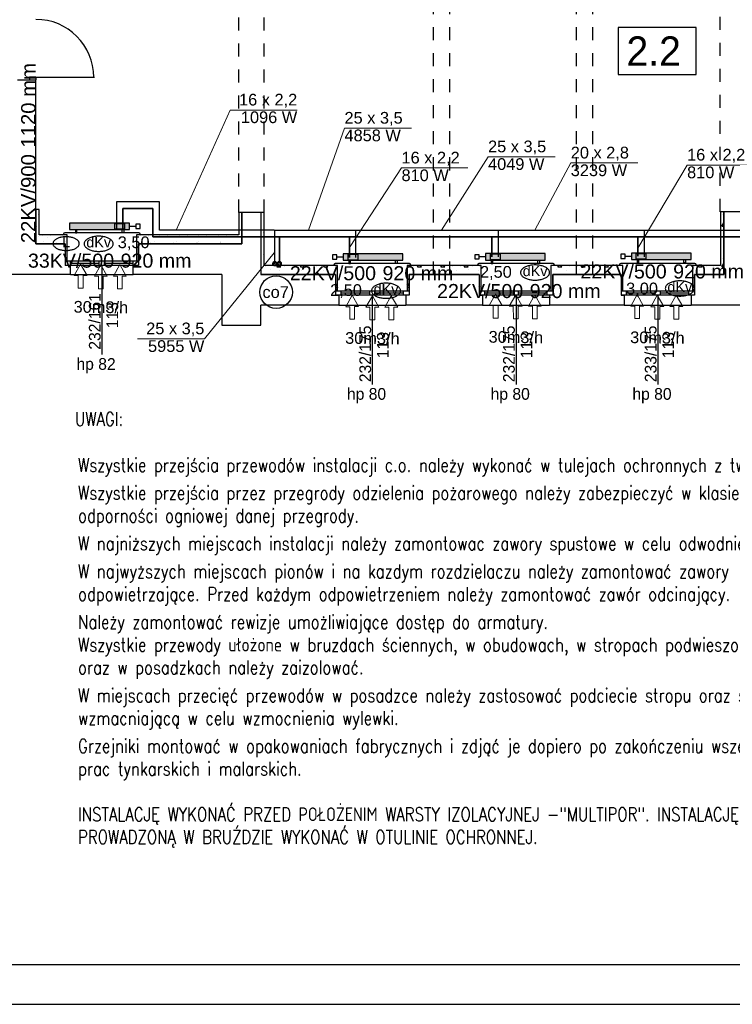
# Model space of a CAD drawing. Header units: millimetres. Extents: x 45180 to 119519, y 31297 to 302414.
# Tile 46 of 97: x 68101 to 79062, y 180053 to 195185. Entities that reach past the tile are written whole.
import ezdxf
from ezdxf.lldxf.tags import DXFTag

# ---------------------------------------------------------------- set-up
doc = ezdxf.new("R2010")
doc.units = ezdxf.units.MM
doc.header["$MEASUREMENT"] = 0
doc.linetypes.add('PHANTOM', pattern=[2.5, 1.25, -0.25, 0.25, -0.25, 0.25, -0.25])
doc.linetypes.add('Przerywana', pattern=[400, 200, -200])
doc.layers.get('0').update_dxf_attribs({"color": 252})
for name, color, linetype in [('#opisy', 7, 'Continuous'), ('#podkład', 252, 'Continuous'), ('_TABELA', 7, 'Continuous'), ('IS_Armatura_podłączeniowa_grz._dolnozas.', 7, 'SOLID'), ('IS_Armatura_Therm', 7, 'SOLID'), ('IS_Grafika', 7, 'SOLID'), ('IS_Grzejniki_Plan_rzut', 7, 'SOLID'), ('IS_Opisy_działek_Therm', 7, 'SOLID'), ('IS_Text_Armatury_Therm', 7, 'Continuous'), ('IS_Text_Odbiornikow_Therm', 7, 'Continuous')]:
    doc.layers.add(name, color=color, linetype=linetype)
doc.layers.add('IS_Powrót', color=5, linetype='DASHDOT', lineweight=35)
doc.layers.add('IS_Zasilanie', color=1, linetype='SOLID', lineweight=30)
doc.styles.add('ARIAL', font='arial.ttf', dxfattribs={"width": 0.75})
doc.styles.add('GENERATED_STYLE_4', font='txt')
doc.styles.add('GENERATED_STYLE_5', font='txt')
doc.styles.add('ROMANS', font='romans', dxfattribs={"width": 0.8})
doc.styles.get("Standard").update_dxf_attribs({"font": 'arial.ttf', "bigfont": 'BIGFONT.SHX'})
tags = doc.linetypes.add('DASHDOT', pattern=[20, 10, -5, 0, -5]).pattern_tags.tags
tags[10:11] = [DXFTag(74, 4), DXFTag(75, 0), DXFTag(340, '0'), DXFTag(46, 0.0), DXFTag(50, 0.0), DXFTag(44, 0.0), DXFTag(45, 0.0)]
tags[8:9] = [DXFTag(74, 4), DXFTag(75, 0), DXFTag(340, '0'), DXFTag(46, 0.0), DXFTag(50, 0.0), DXFTag(44, 0.0), DXFTag(45, 0.0)]
tags[6:7] = [DXFTag(74, 4), DXFTag(75, 0), DXFTag(340, '0'), DXFTag(46, 0.0), DXFTag(50, 0.0), DXFTag(44, 0.0), DXFTag(45, 0.0)]
tags[4:5] = [DXFTag(74, 4), DXFTag(75, 0), DXFTag(340, '0'), DXFTag(46, 0.0), DXFTag(50, 0.0), DXFTag(44, 0.0), DXFTag(45, 0.0)]
tags = doc.linetypes.add('SOLID', pattern=[10, 10, 0]).pattern_tags.tags
tags[6:7] = [DXFTag(74, 4), DXFTag(75, 0), DXFTag(340, '0'), DXFTag(46, 0.0), DXFTag(50, 0.0), DXFTag(44, 0.0), DXFTag(45, 0.0)]
tags[4:5] = [DXFTag(74, 4), DXFTag(75, 0), DXFTag(340, '0'), DXFTag(46, 0.0), DXFTag(50, 0.0), DXFTag(44, 0.0), DXFTag(45, 0.0)]

# ---------------------------------------------------------------- blocks, each defined once
blk = doc.blocks.new('E210168')
at = {"color": 7, "lineweight": 13}
for p, q in [((19.4, 19.8), (19.4, 13.6)), ((19.4, 19.8), (37, 9.9)), ((19.4, 0), (37, 9.9)), ((19.4, 6.2), (19.4, 0))]:
    blk.add_line(p, q, dxfattribs=at)
blk.add_lwpolyline([(19.4, 13.6), (0, 13.6), (0, 6.2), (19.4, 6.2)], dxfattribs=at)

msp = doc.modelspace()

# ---------------------------------------------------------------- hatches: boundary and pattern name
at = {"layer": 'IS_Grzejniki_Plan_rzut', "ltscale": 10}
for points in [[(68870, 191960), (69790, 191960), (69790, 192060), (68870, 192060)], [(73076, 191487), (73996, 191487), (73996, 191587), (73076, 191587)], [(75265, 191490), (76185, 191490), (76185, 191590), (75265, 191590)], [(77509, 191498), (78429, 191498), (78429, 191598), (77509, 191598)]]:
    msp.add_hatch(color=251, dxfattribs=at).paths.add_polyline_path(points)

# ---------------------------------------------------------------- linework, layer by layer
at = {"layer": '#podkład', "linetype": 'Przerywana'}
for p, q in [((74465, 191270), (74465, 197130)), ((74715, 191270), (74715, 197130)), ((76665, 191270), (76665, 197130)), ((76915, 191270), (76915, 197130)), ((71470, 192220), (71470, 195660)), ((71860, 192220), (71860, 195660)), ((78875, 192230), (78875, 195630)), ((71860, 192220), (71470, 192220)), ((79265, 192230), (78875, 192230))]:
    msp.add_line(p, q, dxfattribs=at)
at = {"layer": '#podkład', "linetype": 'Continuous'}
for p, q in [((78506, 195063), (77306, 195063)), ((77306, 195063), (77306, 194343)), ((78506, 194343), (78506, 195063)), ((68350, 194300), (68250, 194300)), ((68250, 194300), (68250, 194260)), ((68350, 194300), (69250, 194300)), ((68350, 194300), (68350, 194260)), ((77306, 194343), (78506, 194343)), ((68070, 194260), (68350, 194260)), ((68350, 191740), (68350, 194260)), ((68400, 192270), (68350, 192270)), ((68350, 192270), (68350, 191740)), ((68388, 192197), (68388, 192197)), ((68400, 191880), (68400, 192270)), ((71520, 192220), (71470, 192220)), ((71470, 192220), (71470, 191880)), ((71810, 192220), (71520, 192220)), ((71520, 192220), (71520, 191740)), ((71520, 191740), (71520, 192220)), ((71810, 192220), (71810, 191270)), ((71810, 192220), (71810, 191270)), ((71860, 192220), (71810, 192220)), ((71860, 191410), (71860, 192220)), ((78930, 192230), (78880, 192230)), ((78880, 192230), (78880, 191410)), ((78910, 192197), (78910, 192197)), ((78930, 192230), (78930, 191270)), ((79220, 192230), (78930, 192230)), ((78930, 191270), (78930, 192230)), ((78899, 192011), (78929, 192063)), ((78930, 192060), (78929, 192063)), ((68367, 192006), (68367, 192006)), ((68830, 191880), (68400, 191880)), ((68775, 191890), (68775, 191880)), ((69935, 191910), (68795, 191910)), ((68830, 191480), (68830, 191880)), ((71470, 191880), (69900, 191880)), ((69900, 191880), (69900, 191480)), ((69955, 191890), (69955, 191880)), ((71507, 191922), (71507, 191922)), ((71846, 191922), (71846, 191922)), ((78889, 192006), (78889, 192006)), ((78899, 192011), (78930, 192011)), ((68800, 191740), (68350, 191740)), ((68350, 191740), (68800, 191740)), ((68388, 191858), (68388, 191858)), ((68459, 191866), (68459, 191866)), ((68459, 191746), (68459, 191746)), ((68473, 191773), (68473, 191773)), ((68537, 191837), (68537, 191837)), ((68579, 191866), (68579, 191866)), ((68579, 191746), (68579, 191746)), ((68622, 191752), (68622, 191752)), ((68662, 191740), (68669, 191751)), ((68675, 191740), (68669, 191751)), ((68728, 191858), (68728, 191858)), ((68759, 191866), (68759, 191866)), ((68759, 191746), (68759, 191746)), ((68800, 191740), (68800, 191410)), ((68800, 191740), (68800, 191480)), ((68813, 191773), (68813, 191773)), ((71520, 191740), (69930, 191740)), ((69930, 191740), (69930, 191410)), ((69930, 191740), (71520, 191740)), ((69930, 191480), (69930, 191740)), ((69959, 191866), (69959, 191866)), ((69959, 191746), (69959, 191746)), ((69979, 191752), (69979, 191752)), ((70079, 191866), (70079, 191866)), ((70079, 191746), (70079, 191746)), ((70086, 191858), (70086, 191858)), ((70102, 191740), (70109, 191751)), ((70115, 191740), (70109, 191751)), ((70170, 191773), (70170, 191773)), ((70234, 191837), (70234, 191837)), ((70259, 191866), (70259, 191866)), ((70259, 191746), (70259, 191746)), ((70319, 191752), (70319, 191752)), ((70379, 191866), (70379, 191866)), ((70379, 191746), (70379, 191746)), ((70425, 191858), (70425, 191858)), ((70462, 191740), (70469, 191751)), ((70475, 191740), (70469, 191751)), ((70510, 191773), (70510, 191773)), ((70559, 191866), (70559, 191866)), ((70559, 191746), (70559, 191746)), ((70573, 191837), (70573, 191837)), ((70658, 191752), (70658, 191752)), ((70679, 191866), (70679, 191866)), ((70679, 191746), (70679, 191746)), ((70764, 191858), (70764, 191858)), ((70822, 191740), (70829, 191751)), ((70835, 191740), (70829, 191751)), ((70849, 191773), (70849, 191773)), ((70859, 191866), (70859, 191866)), ((70859, 191746), (70859, 191746)), ((70913, 191837), (70913, 191837)), ((70979, 191866), (70979, 191866)), ((70979, 191746), (70979, 191746)), ((70998, 191752), (70998, 191752)), ((71104, 191858), (71104, 191858)), ((71159, 191866), (71159, 191866)), ((71159, 191746), (71159, 191746)), ((71182, 191740), (71189, 191751)), ((71189, 191773), (71189, 191773)), ((71195, 191740), (71189, 191751)), ((71252, 191837), (71252, 191837)), ((71279, 191866), (71279, 191866)), ((71279, 191746), (71279, 191746)), ((71337, 191752), (71337, 191752)), ((71443, 191858), (71443, 191858)), ((71459, 191866), (71459, 191866)), ((71459, 191746), (71459, 191746)), ((78910, 191858), (78910, 191858)), ((69916, 191688), (69916, 191688)), ((71846, 191582), (71846, 191582)), ((78889, 191667), (78889, 191667)), ((68800, 191480), (68830, 191480)), ((68805, 191480), (69925, 191480)), ((68885, 191410), (68885, 191480)), ((68885, 191445), (69325, 191445)), ((69325, 191410), (69325, 191480)), ((69405, 191410), (69405, 191480)), ((69405, 191445), (69845, 191445)), ((69845, 191410), (69845, 191480)), ((69900, 191480), (69930, 191480)), ((74095, 191440), (72955, 191440)), ((76305, 191440), (75165, 191440)), ((78485, 191440), (77345, 191440)), ((78899, 191387), (78929, 191439)), ((78910, 191519), (78910, 191519)), ((78930, 191437), (78929, 191439)), ((68885, 191270), (67345, 191270)), ((68885, 191410), (68800, 191410)), ((69925, 191410), (68805, 191410)), ((68885, 191270), (68885, 191410)), ((68885, 191270), (69845, 191270)), ((69365, 191410), (69365, 190040)), ((69845, 191270), (69845, 191410)), ((69845, 191410), (69930, 191410)), ((71210, 191270), (69845, 191270)), ((71210, 191270), (71210, 190490)), ((72960, 191270), (71810, 191270)), ((71810, 191270), (72960, 191270)), ((72990, 191410), (71860, 191410)), ((71879, 191386), (71879, 191386)), ((71952, 191349), (71952, 191349)), ((72059, 191387), (72072, 191410)), ((72059, 191387), (72119, 191387)), ((72059, 191386), (72059, 191386)), ((72101, 191328), (72101, 191328)), ((72119, 191387), (72105, 191410)), ((72179, 191386), (72179, 191386)), ((72292, 191349), (72292, 191349)), ((72359, 191386), (72359, 191386)), ((72419, 191387), (72432, 191410)), ((72419, 191387), (72479, 191387)), ((72440, 191328), (72440, 191328)), ((72479, 191387), (72465, 191410)), ((72479, 191386), (72479, 191386)), ((72631, 191349), (72631, 191349)), ((72659, 191386), (72659, 191386)), ((72779, 191387), (72792, 191410)), ((72779, 191387), (72839, 191387)), ((72779, 191386), (72779, 191386)), ((72780, 191328), (72780, 191328)), ((72839, 191387), (72825, 191410)), ((72935, 191420), (72935, 191410)), ((72959, 191386), (72959, 191386)), ((72960, 191270), (72960, 190950)), ((72960, 191270), (72960, 191020)), ((72971, 191349), (72971, 191349)), ((72990, 191020), (72990, 191410)), ((75200, 191410), (74060, 191410)), ((74060, 191410), (74060, 191020)), ((74090, 191270), (74090, 190950)), ((75170, 191270), (74090, 191270)), ((74090, 191270), (75170, 191270)), ((74090, 191020), (74090, 191270)), ((74115, 191420), (74115, 191410)), ((74137, 191328), (74137, 191328)), ((74159, 191386), (74159, 191386)), ((74219, 191387), (74232, 191410)), ((74219, 191387), (74279, 191387)), ((74279, 191387), (74265, 191410)), ((74279, 191386), (74279, 191386)), ((74328, 191349), (74328, 191349)), ((74459, 191386), (74459, 191386)), ((74477, 191328), (74477, 191328)), ((74579, 191387), (74592, 191410)), ((74579, 191387), (74639, 191387)), ((74579, 191386), (74579, 191386)), ((74639, 191387), (74625, 191410)), ((74668, 191349), (74668, 191349)), ((74759, 191386), (74759, 191386)), ((74816, 191328), (74816, 191328)), ((74879, 191386), (74879, 191386)), ((74939, 191387), (74952, 191410)), ((74939, 191387), (74999, 191387)), ((74999, 191387), (74985, 191410)), ((75007, 191349), (75007, 191349)), ((75059, 191386), (75059, 191386)), ((75145, 191420), (75145, 191410)), ((75155, 191328), (75155, 191328)), ((75170, 191270), (75170, 190950)), ((75170, 191270), (75170, 191020)), ((75179, 191386), (75179, 191386)), ((75200, 191020), (75200, 191410)), ((77380, 191410), (76270, 191410)), ((76270, 191410), (76270, 191020)), ((77350, 191270), (76300, 191270)), ((76300, 191270), (76300, 190950)), ((76300, 191270), (77350, 191270)), ((76300, 191020), (76300, 191270)), ((76325, 191420), (76325, 191410)), ((76365, 191349), (76365, 191349)), ((76379, 191387), (76392, 191410)), ((76379, 191387), (76439, 191387)), ((76379, 191386), (76379, 191386)), ((76439, 191387), (76425, 191410)), ((76513, 191328), (76513, 191328)), ((76559, 191386), (76559, 191386)), ((76679, 191386), (76679, 191386)), ((76704, 191349), (76704, 191349)), ((76739, 191387), (76752, 191410)), ((76739, 191387), (76799, 191387)), ((76799, 191387), (76785, 191410)), ((76853, 191328), (76853, 191328)), ((76859, 191386), (76859, 191386)), ((76979, 191386), (76979, 191386)), ((77043, 191349), (77043, 191349)), ((77099, 191387), (77112, 191410)), ((77099, 191387), (77159, 191387)), ((77159, 191387), (77145, 191410)), ((77159, 191386), (77159, 191386)), ((77192, 191328), (77192, 191328)), ((77279, 191386), (77279, 191386)), ((77325, 191420), (77325, 191410)), ((77350, 191270), (77350, 190950)), ((77350, 191270), (77350, 191020)), ((77380, 191020), (77380, 191410)), ((78880, 191410), (78450, 191410)), ((78450, 191410), (78450, 191020)), ((78479, 191386), (78479, 191386)), ((78480, 191270), (78480, 190950)), ((78930, 191270), (78480, 191270)), ((78480, 191270), (78930, 191270)), ((78480, 191020), (78480, 191270)), ((78505, 191420), (78505, 191410)), ((78539, 191387), (78552, 191410)), ((78539, 191387), (78599, 191387)), ((78550, 191328), (78550, 191328)), ((78599, 191387), (78585, 191410)), ((78659, 191386), (78659, 191386)), ((78741, 191349), (78741, 191349)), ((78779, 191386), (78779, 191386)), ((78889, 191328), (78889, 191328)), ((78899, 191387), (78930, 191387)), ((72960, 191078), (72989, 191127)), ((72990, 191125), (72989, 191127)), ((74060, 191112), (74069, 191127)), ((74090, 191090), (74069, 191127)), ((74074, 191264), (74074, 191264)), ((75177, 191179), (75177, 191179)), ((75179, 191266), (75179, 191266)), ((75179, 191146), (75179, 191146)), ((77362, 191158), (77362, 191158)), ((78479, 191266), (78479, 191266)), ((78479, 191146), (78479, 191146)), ((72960, 191075), (72990, 191075)), ((72960, 191020), (72990, 191020)), ((72965, 191020), (74085, 191020)), ((73045, 190950), (73045, 191020)), ((73045, 190985), (73485, 190985)), ((73485, 190950), (73485, 191020)), ((73565, 190950), (73565, 191020)), ((73565, 190985), (74005, 190985)), ((74005, 190950), (74005, 191020)), ((74060, 191075), (74090, 191075)), ((74060, 191020), (74090, 191020)), ((75179, 191075), (75170, 191090)), ((75170, 191075), (75179, 191075)), ((75170, 191020), (75200, 191020)), ((75175, 191020), (76295, 191020)), ((75179, 191026), (75179, 191026)), ((75255, 190950), (75255, 191020)), ((75255, 190985), (75695, 190985)), ((75695, 190950), (75695, 191020)), ((75775, 190950), (75775, 191020)), ((75775, 190985), (76215, 190985)), ((76215, 190950), (76215, 191020)), ((76270, 191020), (76300, 191020)), ((76280, 191094), (76280, 191094)), ((77350, 191020), (77380, 191020)), ((77355, 191020), (78475, 191020)), ((77435, 190950), (77435, 191020)), ((77435, 190985), (77875, 190985)), ((77875, 190950), (77875, 191020)), ((77955, 190950), (77955, 191020)), ((77955, 190985), (78395, 190985)), ((78395, 190950), (78395, 191020)), ((78450, 191020), (78480, 191020)), ((78465, 191073), (78465, 191073)), ((78479, 191026), (78479, 191026)), ((72960, 190950), (73010, 190950)), ((74085, 190950), (72965, 190950)), ((73010, 190950), (73010, 190800)), ((73525, 190950), (73525, 189580)), ((74090, 190950), (74040, 190950)), ((74040, 190950), (74040, 190800)), ((75170, 190950), (75220, 190950)), ((76295, 190950), (75175, 190950)), ((75220, 190950), (75220, 190800)), ((75735, 190950), (75735, 189580)), ((76300, 190950), (76250, 190950)), ((76250, 190950), (76250, 190800)), ((77350, 190950), (77400, 190950)), ((78475, 190950), (77355, 190950)), ((77400, 190950), (77400, 190800)), ((77915, 190950), (77915, 189580)), ((78480, 190950), (78430, 190950)), ((78430, 190950), (78430, 190800)), ((73010, 190800), (71810, 190800)), ((71810, 190490), (71810, 190800)), ((73010, 190800), (74040, 190800)), ((75220, 190800), (74040, 190800)), ((75220, 190800), (76250, 190800)), ((77400, 190800), (76250, 190800)), ((77400, 190800), (78430, 190800)), ((79680, 190800), (78430, 190800)), ((71210, 190490), (71810, 190490))]:
    msp.add_line(p, q, dxfattribs=at)
for centre, radius, start, end in [((68350, 194300), 890, 0, 90), ((68795, 191890), 20, 90, 180), ((69935, 191890), 20, 0, 90), ((72955, 191420), 20, 90, 180), ((74095, 191420), 20, 0, 90), ((75165, 191420), 20, 90, 180), ((76305, 191420), 20, 0, 90), ((77345, 191420), 20, 90, 180), ((78485, 191420), 20, 0, 90)]:
    msp.add_arc(centre, radius, start, end, dxfattribs=at)
at = {"layer": '_TABELA', "color": 7}
for p, q in [((56338, 180663), (115238, 180663)), ((53838, 180053), (115838, 180053))]:
    msp.add_line(p, q, dxfattribs=at)
at = {"layer": 'IS_Armatura_podłączeniowa_grz._dolnozas.', "ltscale": 10}
for p, q in [((69720, 192050), (69560, 192050)), ((69560, 192050), (69560, 191970)), ((69720, 191970), (69720, 192050)), ((69560, 191970), (69720, 191970)), ((69560, 191970), (69560, 191970)), ((73306, 191577), (73146, 191577)), ((73146, 191577), (73146, 191497)), ((73306, 191497), (73306, 191577)), ((75495, 191580), (75335, 191580)), ((75335, 191580), (75335, 191500)), ((75495, 191500), (75495, 191580)), ((77739, 191588), (77579, 191588)), ((77579, 191588), (77579, 191508)), ((77739, 191508), (77739, 191588)), ((73146, 191497), (73306, 191497)), ((73146, 191497), (73146, 191497)), ((75335, 191500), (75495, 191500)), ((75335, 191500), (75335, 191500)), ((77579, 191508), (77739, 191508)), ((77579, 191508), (77579, 191508))]:
    msp.add_line(p, q, dxfattribs=at)
at = {"layer": 'IS_Armatura_Therm', "ltscale": 10}
for p, q in [((69953, 192042), (69888, 192042)), ((69888, 192042), (69888, 191977)), ((69953, 191977), (69953, 192042)), ((69790, 192010), (69888, 192010)), ((69888, 191977), (69953, 191977)), ((75168, 191573), (75103, 191573)), ((75103, 191573), (75103, 191508)), ((75168, 191508), (75168, 191573)), ((77412, 191581), (77347, 191581)), ((77347, 191581), (77347, 191516)), ((77412, 191516), (77412, 191581)), ((72978, 191570), (72913, 191570)), ((72913, 191570), (72913, 191505)), ((72913, 191505), (72978, 191505)), ((72978, 191505), (72978, 191570)), ((73076, 191537), (72978, 191537)), ((75103, 191508), (75168, 191508)), ((75265, 191540), (75168, 191540)), ((77347, 191516), (77412, 191516)), ((77509, 191548), (77412, 191548))]:
    msp.add_line(p, q, dxfattribs=at)
at = {"layer": 'IS_Grafika', "ltscale": 10}
msp.add_line((71951, 191136), (71951, 191136), dxfattribs=at)
msp.add_circle((72046, 190998), 250, dxfattribs=at)
for points, knots in [([(68816, 191849), (68806, 191849), (68786, 191848), (68758, 191845), (68731, 191840), (68706, 191832), (68684, 191824), (68664, 191813), (68647, 191802), (68633, 191789), (68622, 191775), (68616, 191760), (68614, 191749), (68614, 191744)], [0, 0, 0, 0, 29.81303, 58.439291, 85.728194, 111.528232, 135.699277, 158.129661, 178.761629, 197.63058, 214.924287, 231.061128, 246.757311, 246.757311, 246.757311, 246.757311]), ([(68614, 191744), (68614, 191738), (68616, 191728), (68622, 191713), (68633, 191699), (68647, 191686), (68664, 191674), (68684, 191664), (68706, 191655), (68731, 191648), (68758, 191643), (68786, 191639), (68806, 191639), (68816, 191639)], [0, 0, 0, 0, 15.696184, 31.833024, 49.126731, 67.995682, 88.62765, 111.058035, 135.229079, 161.029117, 188.31802, 216.944282, 246.757311, 246.757311, 246.757311, 246.757311]), ([(69017, 191744), (69017, 191749), (69016, 191760), (69009, 191775), (68999, 191789), (68985, 191802), (68967, 191813), (68948, 191824), (68925, 191832), (68900, 191840), (68873, 191845), (68845, 191848), (68826, 191849), (68816, 191849)], [0, 0, 0, 0, 15.696184, 31.833024, 49.126731, 67.995682, 88.62765, 111.058035, 135.229079, 161.029117, 188.31802, 216.944282, 246.757311, 246.757311, 246.757311, 246.757311]), ([(68816, 191639), (68826, 191639), (68845, 191639), (68873, 191643), (68900, 191648), (68925, 191655), (68948, 191664), (68967, 191674), (68985, 191686), (68999, 191699), (69009, 191713), (69016, 191728), (69017, 191738), (69017, 191744)], [0, 0, 0, 0, 29.81303, 58.439291, 85.728194, 111.528232, 135.699277, 158.129661, 178.761629, 197.63058, 214.924287, 231.061128, 246.757311, 246.757311, 246.757311, 246.757311]), ([(69317, 191857), (69306, 191857), (69284, 191856), (69253, 191853), (69223, 191847), (69196, 191839), (69171, 191829), (69149, 191818), (69130, 191805), (69114, 191790), (69103, 191775), (69095, 191758), (69093, 191746), (69093, 191740)], [0, 0, 0, 0, 33.024043, 64.733497, 94.961552, 123.540383, 150.314771, 175.16102, 198.015155, 218.916387, 238.072713, 255.947572, 273.334314, 273.334314, 273.334314, 273.334314]), ([(69093, 191740), (69093, 191735), (69095, 191723), (69103, 191706), (69114, 191691), (69130, 191676), (69149, 191663), (69171, 191652), (69196, 191642), (69223, 191634), (69253, 191628), (69284, 191625), (69306, 191624), (69317, 191624)], [0, 0, 0, 0, 17.386742, 35.2616, 54.417927, 75.319159, 98.173293, 123.019543, 149.793931, 178.372762, 208.600817, 240.310271, 273.334314, 273.334314, 273.334314, 273.334314]), ([(69540, 191740), (69540, 191746), (69538, 191758), (69531, 191775), (69519, 191790), (69504, 191805), (69485, 191818), (69463, 191829), (69438, 191839), (69411, 191847), (69381, 191853), (69349, 191856), (69328, 191857), (69317, 191857)], [0, 0, 0, 0, 17.386742, 35.2616, 54.417927, 75.319159, 98.173293, 123.019543, 149.793931, 178.372762, 208.600817, 240.310271, 273.334314, 273.334314, 273.334314, 273.334314]), ([(69317, 191624), (69328, 191624), (69349, 191625), (69381, 191628), (69411, 191634), (69438, 191642), (69463, 191652), (69485, 191663), (69504, 191676), (69519, 191691), (69531, 191706), (69538, 191723), (69540, 191735), (69540, 191740)], [0, 0, 0, 0, 33.024043, 64.733497, 94.961552, 123.540383, 150.314771, 175.16102, 198.015155, 218.916387, 238.072713, 255.947572, 273.334314, 273.334314, 273.334314, 273.334314]), ([(76029, 191416), (76018, 191416), (75996, 191415), (75965, 191411), (75935, 191405), (75908, 191397), (75883, 191388), (75861, 191376), (75842, 191363), (75826, 191349), (75815, 191333), (75807, 191317), (75806, 191305), (75806, 191299)], [0, 0, 0, 0, 33.024043, 64.733497, 94.961552, 123.540383, 150.314771, 175.16102, 198.015155, 218.916387, 238.072713, 255.947572, 273.334314, 273.334314, 273.334314, 273.334314]), ([(75806, 191299), (75806, 191293), (75807, 191281), (75815, 191265), (75826, 191249), (75842, 191235), (75861, 191222), (75883, 191210), (75908, 191201), (75935, 191193), (75965, 191187), (75996, 191183), (76018, 191183), (76029, 191183)], [0, 0, 0, 0, 17.386742, 35.2616, 54.417927, 75.319159, 98.173293, 123.019543, 149.793931, 178.372762, 208.600817, 240.310271, 273.334314, 273.334314, 273.334314, 273.334314]), ([(76252, 191299), (76252, 191305), (76250, 191317), (76243, 191333), (76231, 191349), (76216, 191363), (76197, 191376), (76175, 191388), (76150, 191397), (76123, 191405), (76093, 191411), (76061, 191415), (76040, 191416), (76029, 191416)], [0, 0, 0, 0, 17.386742, 35.2616, 54.417927, 75.319159, 98.173293, 123.019543, 149.793931, 178.372762, 208.600817, 240.310271, 273.334314, 273.334314, 273.334314, 273.334314]), ([(76029, 191183), (76040, 191183), (76061, 191183), (76093, 191187), (76123, 191193), (76150, 191201), (76175, 191210), (76197, 191222), (76216, 191235), (76231, 191249), (76243, 191265), (76250, 191281), (76252, 191293), (76252, 191299)], [0, 0, 0, 0, 33.024043, 64.733497, 94.961552, 123.540383, 150.314771, 175.16102, 198.015155, 218.916387, 238.072713, 255.947572, 273.334314, 273.334314, 273.334314, 273.334314]), ([(73736, 191136), (73725, 191136), (73704, 191135), (73672, 191132), (73642, 191126), (73615, 191118), (73590, 191108), (73568, 191097), (73549, 191084), (73534, 191070), (73522, 191054), (73515, 191037), (73513, 191025), (73513, 191020)], [0, 0, 0, 0, 33.024043, 64.733497, 94.961552, 123.540383, 150.314771, 175.16102, 198.015155, 218.916387, 238.072713, 255.947572, 273.334314, 273.334314, 273.334314, 273.334314]), ([(73959, 191020), (73959, 191025), (73958, 191037), (73950, 191054), (73939, 191070), (73923, 191084), (73904, 191097), (73882, 191108), (73857, 191118), (73830, 191126), (73800, 191132), (73769, 191135), (73747, 191136), (73736, 191136)], [0, 0, 0, 0, 17.386742, 35.2616, 54.417927, 75.319159, 98.173293, 123.019543, 149.793931, 178.372762, 208.600817, 240.310271, 273.334314, 273.334314, 273.334314, 273.334314]), ([(78254, 191171), (78243, 191171), (78222, 191170), (78190, 191166), (78161, 191161), (78133, 191153), (78108, 191143), (78086, 191132), (78067, 191119), (78052, 191104), (78040, 191089), (78033, 191072), (78031, 191060), (78031, 191054)], [0, 0, 0, 0, 33.024043, 64.733497, 94.961552, 123.540383, 150.314771, 175.16102, 198.015155, 218.916387, 238.072713, 255.947572, 273.334314, 273.334314, 273.334314, 273.334314]), ([(78478, 191054), (78478, 191060), (78476, 191072), (78469, 191089), (78457, 191104), (78442, 191119), (78423, 191132), (78401, 191143), (78376, 191153), (78348, 191161), (78319, 191166), (78287, 191170), (78265, 191171), (78254, 191171)], [0, 0, 0, 0, 17.386742, 35.2616, 54.417927, 75.319159, 98.173293, 123.019543, 149.793931, 178.372762, 208.600817, 240.310271, 273.334314, 273.334314, 273.334314, 273.334314]), ([(73513, 191020), (73513, 191014), (73515, 191002), (73522, 190985), (73534, 190970), (73549, 190955), (73568, 190942), (73590, 190931), (73615, 190921), (73642, 190913), (73672, 190908), (73704, 190904), (73725, 190903), (73736, 190903)], [0, 0, 0, 0, 17.386742, 35.2616, 54.417927, 75.319159, 98.173293, 123.019543, 149.793931, 178.372762, 208.600817, 240.310271, 273.334314, 273.334314, 273.334314, 273.334314]), ([(73736, 190903), (73747, 190903), (73769, 190904), (73800, 190908), (73830, 190913), (73857, 190921), (73882, 190931), (73904, 190942), (73923, 190955), (73939, 190970), (73950, 190985), (73958, 191002), (73959, 191014), (73959, 191020)], [0, 0, 0, 0, 33.024043, 64.733497, 94.961552, 123.540383, 150.314771, 175.16102, 198.015155, 218.916387, 238.072713, 255.947572, 273.334314, 273.334314, 273.334314, 273.334314]), ([(78031, 191054), (78031, 191049), (78033, 191037), (78040, 191020), (78052, 191004), (78067, 190990), (78086, 190977), (78108, 190966), (78133, 190956), (78161, 190948), (78190, 190942), (78222, 190939), (78243, 190938), (78254, 190938)], [0, 0, 0, 0, 17.386742, 35.2616, 54.417927, 75.319159, 98.173293, 123.019543, 149.793931, 178.372762, 208.600817, 240.310271, 273.334314, 273.334314, 273.334314, 273.334314]), ([(78254, 190938), (78265, 190938), (78287, 190939), (78319, 190942), (78348, 190948), (78376, 190956), (78401, 190966), (78423, 190977), (78442, 190990), (78457, 191004), (78469, 191020), (78476, 191037), (78478, 191049), (78478, 191054)], [0, 0, 0, 0, 33.024043, 64.733497, 94.961552, 123.540383, 150.314771, 175.16102, 198.015155, 218.916387, 238.072713, 255.947572, 273.334314, 273.334314, 273.334314, 273.334314])]:
    msp.add_open_spline(points, degree=3, knots=knots, dxfattribs=at)
at = {"layer": 'IS_Grzejniki_Plan_rzut', "ltscale": 10}
for p, q in [((69790, 192060), (68870, 192060)), ((68870, 192060), (68870, 191960)), ((69790, 191960), (69790, 192060)), ((68870, 191960), (69790, 191960)), ((68870, 191960), (68870, 191960)), ((68958, 191960), (68958, 191910)), ((68958, 191910), (68983, 191910)), ((68983, 191910), (68983, 191960)), ((69678, 191910), (69678, 191960)), ((69703, 191910), (69678, 191910)), ((69703, 191960), (69703, 191910)), ((73996, 191587), (73076, 191587)), ((73076, 191587), (73076, 191487)), ((73996, 191487), (73996, 191587)), ((76185, 191590), (75265, 191590)), ((75265, 191590), (75265, 191490)), ((76185, 191490), (76185, 191590)), ((78429, 191598), (77509, 191598)), ((77509, 191598), (77509, 191498)), ((78429, 191498), (78429, 191598)), ((73076, 191487), (73996, 191487)), ((73076, 191487), (73076, 191487)), ((73163, 191487), (73163, 191437)), ((73163, 191437), (73188, 191437)), ((73188, 191437), (73188, 191487)), ((73883, 191437), (73883, 191487)), ((73908, 191437), (73883, 191437)), ((73908, 191487), (73908, 191437)), ((75265, 191490), (76185, 191490)), ((75265, 191490), (75265, 191490)), ((75353, 191490), (75353, 191440)), ((75353, 191440), (75378, 191440)), ((75378, 191440), (75378, 191490)), ((76073, 191440), (76073, 191490)), ((76098, 191440), (76073, 191440)), ((76098, 191490), (76098, 191440)), ((77509, 191498), (78429, 191498)), ((77509, 191498), (77509, 191498)), ((77597, 191498), (77597, 191448)), ((77597, 191448), (77622, 191448)), ((77622, 191448), (77622, 191498)), ((78317, 191448), (78317, 191498)), ((78342, 191448), (78317, 191448)), ((78342, 191498), (78342, 191448))]:
    msp.add_line(p, q, dxfattribs=at)
at = {"layer": 'IS_Opisy_działek_Therm', "lineweight": 5, "ltscale": 10}
for p, q in [((70509, 191949), (71340, 193797)), ((72370, 193797), (71340, 193797)), ((72542, 191949), (73097, 193518)), ((73097, 193518), (74127, 193518)), ((74587, 191949), (75305, 193078)), ((75305, 193078), (76335, 193078)), ((76024, 191949), (76577, 192983)), ((76577, 192983), (77607, 192983)), ((77609, 191675), (78366, 192951)), ((78366, 192951), (79386, 192951)), ((73185, 191697), (73974, 192906)), ((73974, 192906), (74994, 192906)), ((72015, 191604), (70942, 190281)), ((70942, 190281), (69912, 190281))]:
    msp.add_line(p, q, dxfattribs=at)
at = {"layer": 'IS_Powrót', "ltscale": 10}
for p, q in [((70150, 192284), (69690, 192284)), ((69690, 192284), (69690, 191970)), ((70150, 191849), (70150, 192284)), ((72115, 191849), (70150, 191849)), ((72095, 191436), (72095, 191849)), ((72115, 191849), (73085, 191849)), ((73085, 191849), (75365, 191849)), ((73174, 191531), (73174, 191849)), ((75365, 191540), (75365, 191849)), ((75365, 191849), (77578, 191849)), ((77578, 191849), (79858, 191849)), ((77609, 191549), (77609, 191849))]:
    msp.add_line(p, q, dxfattribs=at)
at = {"layer": 'IS_Powrót', "color": 5, "lineweight": 0, "ltscale": 20}
msp.add_circle((72095, 191436), 34.1, dxfattribs=at)
at = {"layer": 'IS_Powrót', "color": 5, "lineweight": 30, "ltscale": 20}
msp.add_circle((72095, 191436), 22.1, dxfattribs=at)
at = {"layer": 'IS_Zasilanie', "ltscale": 10}
for p, q in [((70250, 192384), (69590, 192384)), ((69590, 192384), (69590, 191960)), ((70250, 191949), (70250, 192384)), ((72015, 191949), (70250, 191949)), ((72015, 191949), (73185, 191949)), ((72025, 191435), (72025, 191949)), ((73185, 191949), (75465, 191949)), ((73274, 191531), (73274, 191949)), ((75465, 191540), (75465, 191949)), ((75465, 191949), (77678, 191949)), ((77678, 191949), (79958, 191949)), ((77709, 191540), (77709, 191949))]:
    msp.add_line(p, q, dxfattribs=at)
at = {"layer": 'IS_Zasilanie', "color": 1, "linetype": 'PHANTOM', "lineweight": 0, "ltscale": 250}
msp.add_circle((72025, 191435), 34.1, dxfattribs=at)
at = {"layer": 'IS_Zasilanie', "color": 1, "linetype": 'PHANTOM', "lineweight": 30, "ltscale": 250}
msp.add_circle((72025, 191435), 22.1, dxfattribs=at)

# ---------------------------------------------------------------- block references
at = {"color": 7, "lineweight": 5, "xscale": 10, "yscale": 10, "zscale": 10, "rotation": 90.09664922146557}
for p in [(69138, 191060), (69741, 191051), (69448, 191050), (75521, 190598), (73315, 190581), (73625, 190571), (73917, 190572), (75830, 190588), (76123, 190589), (77697, 190591), (78007, 190581), (78299, 190582)]:
    msp.add_blockref('E210168', p, dxfattribs=at)

# ---------------------------------------------------------------- texts
at = {"layer": '#opisy', "color": 7, "lineweight": 0, "style": 'ARIAL'}
for p in [(68930, 190684, 140), (73106, 190205, 140), (75312, 190222, 140), (77489, 190215, 140)]:
    msp.add_text('30m3/h', height=180, rotation=359.2172, dxfattribs=at).set_placement(p)
at = {"layer": '#opisy', "lineweight": -3, "style": 'ROMANS', "width": 0.8}
msp.add_text('UWAGI:', height=210, dxfattribs=at).set_placement((68952, 188944))
at = {"layer": '#opisy', "lineweight": -3, "insert": (68999, 188447), "char_height": 210, "width": 12063.14, "attachment_point": 1, "style": 'ROMANS'}
msp.add_mtext('Wszystkie przejścia przewodów instalacji c.o. należy wykonać w tulejach ochronnych z tworzywa sztucznego.\\P\\H0.22222x;\\P\\H4.5x;Wszystkie przejścia prze\\H0.99999x;z przegrody odzielenia pożarowego należy zabezpieczyć w klasie odporności ogniowej danej przegrody. \\P\\H0.22223x;\\P\\H4.4999x;W najniższych miejscach instalacji należy zamontowac zawory spustowe w celu odwodnienia instalacji.\\P\\H0.22223x;\\P\\H4.4998x;W najwyższych miejscach pionów i na kazdym rozdzielaczu należy zamontować zawory odpowietrzające. Przed każdym odpowietrzeniem należy zamontować zawór odcinający.\\P\\H0.22223x;\\P\\H4.5001x;Należy zamontować rewizje umożliwiające dostęp do armatury.\\P\\H0.9999788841x;Wszystkie przewody ułożone w bruzdach ściennych, w obudowach, w stropach podwieszonych oraz w posadzkach należy zaizolować.\\P\\H0.22222x;\\P\\H4.5001x;W miejscach przecięć przewodów w posadzce należy zastosować podciecie stropu oraz siatkę wzmacniającą w celu wzmocnienia wylewki.\\P\\H0.22221x;\\P\\H4.4999049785x;Grzejniki montować w opakowaniach fabrycznych i zdjąć je dopiero po zakończeniu wszelkich prac tynkarskich i malarskich.\\P\\PINSTALACJĘ WYKONAĆ PRZED POŁOŻENIM WARSTY IZOLACYJNEJ -"MULTIPOR". INSTALACJĘ PROWADZONĄ W BRUŹDZIE WYKONAĆ W OTULINIE OCHRONNEJ.', dxfattribs=at)
at = {"layer": '#podkład', "linetype": 'Continuous'}
for s, height, style, p in [('2.2', 450, 'GENERATED_STYLE_4', (77434, 194478)), ('hp 82', 180, 'GENERATED_STYLE_5', (68975, 189804)), ('hp 80', 180, 'GENERATED_STYLE_5', (73135, 189344)), ('hp 80', 180, 'GENERATED_STYLE_5', (75345, 189344)), ('hp 80', 180, 'GENERATED_STYLE_5', (77525, 189344))]:
    msp.add_text(s, height=height, dxfattribs=dict(at, style=style)).set_placement(p)
at = {"layer": '#podkład', "linetype": 'Continuous', "style": 'GENERATED_STYLE_5'}
for s, p in [('232/161', (69346, 190113)), ('113', (69616, 190443)), ('232/175', (73506, 189614)), ('232/175', (75716, 189614)), ('233/175', (77896, 189614)), ('113', (73776, 189983)), ('113', (75986, 189983)), ('113', (78166, 189983))]:
    msp.add_text(s, height=180, rotation=90, dxfattribs=at).set_placement(p)
at = {"layer": 'IS_Grafika', "ltscale": 10}
for s, insert, char_height, attachment_point in [('\\fArial|b0|i0;L', (68816, 191847), 158.4, 2), ('\\fArial|b0|i0;dKv', (69317, 191844), 158.4, 2), ('\\fArial|b0|i0;dKv', (76029, 191402), 158.4, 2), ('\\fArial|b0|i0;dKv', (73736, 191123), 158.4, 2), ('\\fArial|b0|i0;dKv', (78254, 191158), 158.4, 2), ('\\fArial|b0|i0;co7', (72241, 191089), 180, 3)]:
    msp.add_mtext(s, dxfattribs=dict(at, insert=insert, char_height=char_height, attachment_point=attachment_point))
at = {"layer": 'IS_Opisy_działek_Therm', "ltscale": 10, "char_height": 180}
for s, insert, attachment_point in [('\\fArial|b0|i0;16 x 2,2', (72370, 193833), 9), ('\\fArial|b0|i0;1096 W', (72370, 193776), 3), ('\\fArial|b0|i0;25 x 3,5', (73097, 193554), 7), ('\\fArial|b0|i0;4858 W', (73097, 193497), 1), ('\\fArial|b0|i0;25 x 3,5', (75305, 193114), 7), ('\\fArial|b0|i0;16 x 2,2', (73974, 192942), 7), ('\\fArial|b0|i0;20 x 2,8', (76577, 193019), 7), ('\\fArial|b0|i0;16 x 2,2', (78366, 192987), 7), ('\\fArial|b0|i0;4049 W', (75305, 193056), 1), ('\\fArial|b0|i0;3239 W', (76577, 192961), 1), ('\\fArial|b0|i0;810 W', (73974, 192884), 1), ('\\fArial|b0|i0;810 W', (78366, 192929), 1), ('\\fArial|b0|i0;25 x 3,5', (70942, 190317), 9), ('\\fArial|b0|i0;5955 W', (70942, 190259), 3)]:
    msp.add_mtext(s, dxfattribs=dict(at, insert=insert, attachment_point=attachment_point))
at = {"layer": 'IS_Text_Armatury_Therm', "linetype": 'SOLID', "ltscale": 10, "char_height": 180}
for s, insert, attachment_point in [('\\fArial|b0|i0;3,50  ', (69610, 191641), 7), ('\\fArial|b0|i0;2,50  ', (75670, 191186), 9), ('\\fArial|b0|i0;2,50  ', (73365, 190906), 9), ('\\fArial|b0|i0;3,00  ', (77918, 190931), 9)]:
    msp.add_mtext(s, dxfattribs=dict(at, insert=insert, attachment_point=attachment_point))
at = {"layer": 'IS_Text_Odbiornikow_Therm', "linetype": 'SOLID', "ltscale": 10, "char_height": 223.2, "rotation": 90}
for s, insert, attachment_point in [('\\fArial|b0|i0;1120 mm', (68350, 193219), 7), ('\\fArial|b0|i0;22KV/900', (68350, 193119), 9)]:
    msp.add_mtext(s, dxfattribs=dict(at, insert=insert, attachment_point=attachment_point))
at = {"layer": 'IS_Text_Odbiornikow_Therm', "linetype": 'SOLID', "ltscale": 10, "char_height": 216}
for s, insert, attachment_point in [('\\fArial|b0|i0;33KV/500', (69554, 191371), 9), ('\\fArial|b0|i0;920 mm', (69654, 191371), 7), ('\\fArial|b0|i0;22KV/500', (78052, 191205), 9), ('\\fArial|b0|i0;920 mm', (78152, 191205), 7), ('\\fArial|b0|i0;22KV/500', (73582, 191178), 9), ('\\fArial|b0|i0;920 mm', (73682, 191178), 7), ('\\fArial|b0|i0;22KV/500', (75846, 190904), 9), ('\\fArial|b0|i0;920 mm', (75946, 190904), 7)]:
    msp.add_mtext(s, dxfattribs=dict(at, insert=insert, attachment_point=attachment_point))

doc.saveas('drawing.dxf')
